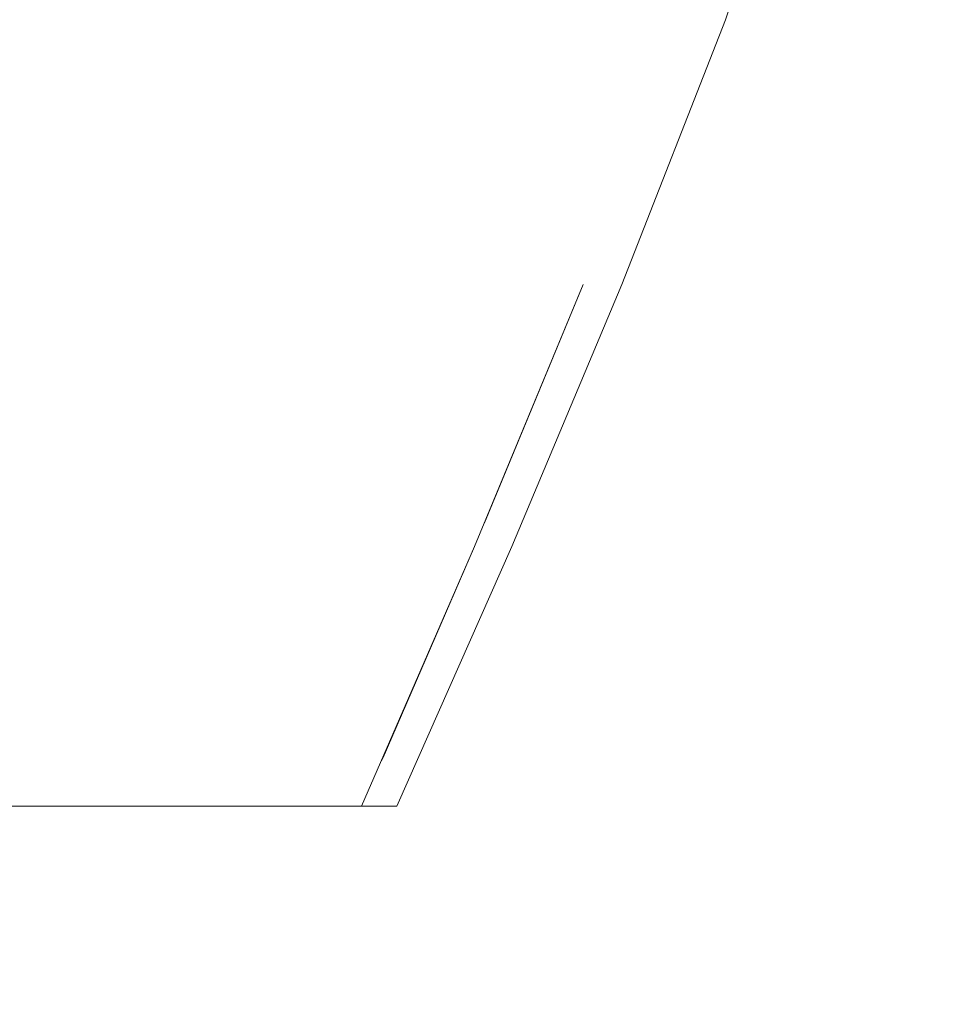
# Model space of a CAD drawing. Header units: millimetres. Extents: x 58537 to 97688, y -8921 to 14216.
# Tile 88 of 189: x 68955 to 69015, y 727 to 792. Entities that reach past the tile are written whole.
import ezdxf

# ---------------------------------------------------------------- set-up
doc = ezdxf.new("R2010")
doc.units = ezdxf.units.MM
doc.header["$MEASUREMENT"] = 0
doc.linetypes.add('Wipeout_Contour', pattern=[1000, 0, -1000])
doc.layers.add('Nowe_A-Armatura', color=7, linetype='Continuous')
doc.layers.add('Nowe_A-Wymiary-Zewnętrzne', color=7, linetype='Continuous')
doc.layers.add('Nowe_A-Armatura_Nr_pióra__1', color=7, linetype='Continuous', lineweight=13)
doc.layers.add('Nowe_A-Wymiary-Zewnętrzne_Nr_pióra__46', color=5, linetype='Continuous', lineweight=15)
doc.layers.add('Nowe_A-Wymiary-Zewnętrzne_Nr_pióra__45', color=7, linetype='Continuous', lineweight=15, true_color=0x40a5ff)
doc.layers.add('Nowe_A-Wymiary-Zewnętrzne_Nr_pióra__85', color=7, linetype='Continuous', lineweight=13, true_color=0x80c2ff)
doc.styles.add('STYL_AUTOMATYCZNY_2', font='arial.ttf')
doc.dimstyles.new('STYL_AUTOMATYCZNY__1', dxfattribs={"dimtxt": 125, "dimasz": 47.5, "dimexe": 0.18, "dimexo": 20, "dimgap": 0, "dimtad": 1, "dimdec": 1, "dimlfac": 0.1, "dimzin": 0, "dimdsep": 46, "dimtxsty": 'STYL_AUTOMATYCZNY_2', "dimblk": 'ARROWHEAD_11', "dimblk1": 'ARROWHEAD_11', "dimblk2": 'ARROWHEAD_11', "dimcen": 0.09, "dimclrd": 256, "dimclre": 256, "dimclrt": 5, "dimadec": 1, "dimazin": 0, "dimtfac": 1, "dimtdec": 4, "dimtmove": 0, "dimatfit": 3, "dimfxl": 0, "dimtolj": 1, "dimtzin": 0, "dimarcsym": 0})

# ---------------------------------------------------------------- blocks, each defined once
blk = doc.blocks.new('ElemPrzekroju_384')
at = {"color": 254, "linetype": 'Wipeout_Contour', "lineweight": 0, "ltscale": 1447302.154633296}
blk.add_wipeout([(68694.251, 690), (68700.168, 689), (68842.287, 689), (68834.763, 644.378), (68827.391, 599.666), (68818.013, 555.323), (68806.934, 511.367), (68802.678, 495.699), (69094.589, 0), (69094.589, 810), (69007.543, 810), (69007.329, 809.27), (69001.28, 791.63), (68994.489, 774.25), (68987.269, 757.06), (68979.719, 740), (68954.72, 740), (68952.32, 727), (68948.76, 714.26), (68944.09, 701.9), (68938.32, 690)], dxfattribs=at).dxf.layer = 'Nowe_A-Armatura'
blk = doc.blocks.new('ElemPrzekroju_385')
at = {"color": 254, "linetype": 'Wipeout_Contour', "lineweight": 0, "ltscale": 206874.338428}
blk.add_wipeout([(68959.41, 756.97), (68947.35, 740), (68955.68, 740)], dxfattribs=at).dxf.layer = 'Nowe_A-Armatura'
at = {"color": 254, "linetype": 'Wipeout_Contour', "lineweight": 0, "ltscale": 275937.429437}
blk.add_wipeout([(68978.503, 742.539), (68977.4, 740), (68978.58, 740), (68986.13, 757.06)], dxfattribs=at).dxf.layer = 'Nowe_A-Armatura'
at = {"color": 254, "linetype": 'Wipeout_Contour', "lineweight": 0, "ltscale": 206869.911663}
blk.add_wipeout([(68947.35, 740), (68959.41, 756.97), (68950.64, 756.97)], dxfattribs=at).dxf.layer = 'Nowe_A-Armatura'
at = {"color": 254, "linetype": 'Wipeout_Contour', "lineweight": 0, "ltscale": 275950.070192}
blk.add_wipeout([(68984.81, 757.05), (68978.503, 742.539), (68986.13, 757.06), (68984.814, 757.06)], dxfattribs=at).dxf.layer = 'Nowe_A-Armatura'
at = {"color": 254, "linetype": 'Wipeout_Contour', "lineweight": 0, "ltscale": 206885.731918}
blk.add_wipeout([(68950.64, 756.97), (68959.41, 756.97), (68963.23, 774.24)], dxfattribs=at).dxf.layer = 'Nowe_A-Armatura'
at = {"color": 254, "linetype": 'Wipeout_Contour', "lineweight": 0, "ltscale": 275967.160716}
blk.add_wipeout([(68985.257, 758.129), (68984.814, 757.06), (68986.13, 757.06), (68993.36, 774.25)], dxfattribs=at).dxf.layer = 'Nowe_A-Armatura'
at = {"color": 254, "linetype": 'Wipeout_Contour', "lineweight": 0, "ltscale": 206880.835092}
blk.add_wipeout([(68950.64, 756.97), (68963.23, 774.24), (68953.87, 774.24)], dxfattribs=at).dxf.layer = 'Nowe_A-Armatura'
at = {"color": 254, "linetype": 'Wipeout_Contour', "lineweight": 0, "ltscale": 275973.846432}
blk.add_wipeout([(68986.184, 760.365), (68985.257, 758.129), (68993.36, 774.25), (68991.94, 774.25)], dxfattribs=at).dxf.layer = 'Nowe_A-Armatura'
at = {"color": 254, "linetype": 'Wipeout_Contour', "lineweight": 0, "ltscale": 206867.125818}
blk.add_wipeout([(68943.42, 774.24), (68953.87, 774.24), (68956.88, 791.78)], dxfattribs=at).dxf.layer = 'Nowe_A-Armatura'
at = {"color": 254, "linetype": 'Wipeout_Contour', "lineweight": 0, "ltscale": 206980.984932}
blk.add_wipeout([(68991.88, 774.25), (68984.81, 757.05), (68991.94, 774.25)], dxfattribs=at).dxf.layer = 'Nowe_A-Armatura'
at = {"color": 254, "linetype": 'Wipeout_Contour', "lineweight": 0, "ltscale": 206896.545148}
blk.add_wipeout([(68966.609, 756.99), (68955.68, 740), (68962.27, 740)], dxfattribs=at).dxf.layer = 'Nowe_A-Armatura'
at = {"color": 254, "linetype": 'Wipeout_Contour', "lineweight": 0, "ltscale": 206859.792333}
blk.add_wipeout([(68956.88, 791.78), (68945.72, 791.78), (68943.42, 774.24)], dxfattribs=at).dxf.layer = 'Nowe_A-Armatura'
at = {"color": 254, "linetype": 'Wipeout_Contour', "lineweight": 0, "ltscale": 206894.14199}
blk.add_wipeout([(68955.68, 740), (68966.609, 756.99), (68959.41, 756.97)], dxfattribs=at).dxf.layer = 'Nowe_A-Armatura'
at = {"color": 254, "linetype": 'Wipeout_Contour', "lineweight": 0, "ltscale": 206957.474082}
blk.add_wipeout([(68978.58, 740), (68979.43, 740), (68986.98, 757.06)], dxfattribs=at).dxf.layer = 'Nowe_A-Armatura'
at = {"layer": 'Nowe_A-Armatura_Nr_pióra__1', "color": 7, "linetype": 'Continuous', "lineweight": 13}
for p, q in [((68955.68, 740), (68947.35, 740)), ((68956.647, 740), (68955.68, 740)), ((68956.647, 740), (68957.39, 740)), ((68957.39, 740), (68958.475, 740))]:
    blk.add_line(p, q, dxfattribs=at)
at = {"color": 254, "linetype": 'Wipeout_Contour', "lineweight": 0, "ltscale": 206897.022373}
blk.add_wipeout([(68966.91, 791.77), (68953.87, 774.24), (68963.229, 774.24)], dxfattribs=at).dxf.layer = 'Nowe_A-Armatura'
at = {"color": 254, "linetype": 'Wipeout_Contour', "lineweight": 0, "ltscale": 206963.572072}
blk.add_wipeout([(68986.13, 757.06), (68978.58, 740), (68986.98, 757.06)], dxfattribs=at).dxf.layer = 'Nowe_A-Armatura'
at = {"color": 254, "linetype": 'Wipeout_Contour', "lineweight": 0, "ltscale": 206891.370217}
blk.add_wipeout([(68953.87, 774.24), (68966.91, 791.77), (68956.88, 791.78)], dxfattribs=at).dxf.layer = 'Nowe_A-Armatura'
at = {"color": 254, "linetype": 'Wipeout_Contour', "lineweight": 0, "ltscale": 206980.359591}
blk.add_wipeout([(68994.21, 774.25), (68986.13, 757.06), (68986.98, 757.06)], dxfattribs=at).dxf.layer = 'Nowe_A-Armatura'
at = {"color": 254, "linetype": 'Wipeout_Contour', "lineweight": 0, "ltscale": 206909.714489}
blk.add_wipeout([(68971.16, 774.24), (68959.41, 756.97), (68966.609, 756.99)], dxfattribs=at).dxf.layer = 'Nowe_A-Armatura'
at = {"color": 254, "linetype": 'Wipeout_Contour', "lineweight": 0, "ltscale": 206986.151503}
blk.add_wipeout([(68986.13, 757.06), (68994.21, 774.25), (68993.36, 774.25)], dxfattribs=at).dxf.layer = 'Nowe_A-Armatura'
at = {"color": 254, "linetype": 'Wipeout_Contour', "lineweight": 0, "ltscale": 206998.989098}
blk.add_wipeout([(68991.94, 774.25), (68993.36, 774.25), (69000.14, 791.63)], dxfattribs=at).dxf.layer = 'Nowe_A-Armatura'
at = {"color": 254, "linetype": 'Wipeout_Contour', "lineweight": 0, "ltscale": 206906.824914}
blk.add_wipeout([(68963.23, 774.24), (68959.41, 756.97), (68971.16, 774.24)], dxfattribs=at).dxf.layer = 'Nowe_A-Armatura'
at = {"color": 254, "linetype": 'Wipeout_Contour', "lineweight": 0, "ltscale": 206958.968196}
blk.add_wipeout([(68979.43, 740), (68979.72, 740), (68987.27, 757.06)], dxfattribs=at).dxf.layer = 'Nowe_A-Armatura'
at = {"color": 254, "linetype": 'Wipeout_Contour', "lineweight": 0, "ltscale": 206923.098236}
blk.add_wipeout([(68963.23, 774.24), (68971.16, 774.24), (68975.62, 791.75)], dxfattribs=at).dxf.layer = 'Nowe_A-Armatura'
at = {"color": 254, "linetype": 'Wipeout_Contour', "lineweight": 0, "ltscale": 207003.912472}
blk.add_wipeout([(69000.14, 791.63), (68998.73, 791.63), (68991.94, 774.25)], dxfattribs=at).dxf.layer = 'Nowe_A-Armatura'
at = {"color": 254, "linetype": 'Wipeout_Contour', "lineweight": 0, "ltscale": 206914.00369}
blk.add_wipeout([(68962.27, 740), (68967.33, 740), (68972.32, 757)], dxfattribs=at).dxf.layer = 'Nowe_A-Armatura'
at = {"color": 254, "linetype": 'Wipeout_Contour', "lineweight": 0, "ltscale": 206965.497758}
blk.add_wipeout([(68986.98, 757.06), (68979.43, 740), (68987.27, 757.06)], dxfattribs=at).dxf.layer = 'Nowe_A-Armatura'
at = {"color": 254, "linetype": 'Wipeout_Contour', "lineweight": 0, "ltscale": 206919.401851}
blk.add_wipeout([(68975.62, 791.75), (68966.91, 791.77), (68963.23, 774.24)], dxfattribs=at).dxf.layer = 'Nowe_A-Armatura'
at = {"color": 254, "linetype": 'Wipeout_Contour', "lineweight": 0, "ltscale": 206996.263686}
blk.add_wipeout([(68998.73, 791.63), (68991.88, 774.25), (68991.94, 774.25)], dxfattribs=at).dxf.layer = 'Nowe_A-Armatura'
at = {"color": 254, "linetype": 'Wipeout_Contour', "lineweight": 0, "ltscale": 206913.550569}
blk.add_wipeout([(68966.609, 756.99), (68962.27, 740), (68972.32, 757)], dxfattribs=at).dxf.layer = 'Nowe_A-Armatura'
at = {"layer": 'Nowe_A-Armatura_Nr_pióra__1', "color": 7, "linetype": 'Continuous', "lineweight": 13}
blk.add_line((68962.27, 740), (68957.39, 740), dxfattribs=at)
at = {"color": 254, "linetype": 'Wipeout_Contour', "lineweight": 0, "ltscale": 207002.074219}
blk.add_wipeout([(68991.88, 774.25), (68998.73, 791.63), (68998.5, 791.63)], dxfattribs=at).dxf.layer = 'Nowe_A-Armatura'
at = {"color": 254, "linetype": 'Wipeout_Contour', "lineweight": 0, "ltscale": 206929.135874}
blk.add_wipeout([(68966.609, 756.99), (68972.32, 757), (68977.58, 774.24)], dxfattribs=at).dxf.layer = 'Nowe_A-Armatura'
at = {"color": 254, "linetype": 'Wipeout_Contour', "lineweight": 0, "ltscale": 207002.170664}
blk.add_wipeout([(69000.99, 791.63), (68993.36, 774.25), (68994.21, 774.25)], dxfattribs=at).dxf.layer = 'Nowe_A-Armatura'
at = {"color": 254, "linetype": 'Wipeout_Contour', "lineweight": 0, "ltscale": 206928.284136}
blk.add_wipeout([(68971.16, 774.24), (68966.609, 756.99), (68977.58, 774.24)], dxfattribs=at).dxf.layer = 'Nowe_A-Armatura'
at = {"color": 254, "linetype": 'Wipeout_Contour', "lineweight": 0, "ltscale": 206944.673212}
blk.add_wipeout([(68982.76, 791.73), (68971.16, 774.24), (68977.58, 774.24)], dxfattribs=at).dxf.layer = 'Nowe_A-Armatura'
at = {"color": 254, "linetype": 'Wipeout_Contour', "lineweight": 0, "ltscale": 207007.531689}
blk.add_wipeout([(68993.36, 774.25), (69000.99, 791.63), (69000.14, 791.63)], dxfattribs=at).dxf.layer = 'Nowe_A-Armatura'
at = {"color": 254, "linetype": 'Wipeout_Contour', "lineweight": 0, "ltscale": 206927.768751}
blk.add_wipeout([(68976.93, 757.01), (68967.33, 740), (68971.34, 740)], dxfattribs=at).dxf.layer = 'Nowe_A-Armatura'
at = {"color": 254, "linetype": 'Wipeout_Contour', "lineweight": 0, "ltscale": 207019.201137}
blk.add_wipeout([(68998.73, 791.63), (69000.14, 791.63), (69006.2, 809.27)], dxfattribs=at).dxf.layer = 'Nowe_A-Armatura'
at = {"color": 254, "linetype": 'Wipeout_Contour', "lineweight": 0, "ltscale": 206943.092384}
blk.add_wipeout([(68982.76, 791.73), (68975.62, 791.75), (68971.16, 774.24)], dxfattribs=at).dxf.layer = 'Nowe_A-Armatura'
at = {"color": 254, "linetype": 'Wipeout_Contour', "lineweight": 0, "ltscale": 206981.846083}
blk.add_wipeout([(68994.49, 774.25), (68986.98, 757.06), (68987.27, 757.06)], dxfattribs=at).dxf.layer = 'Nowe_A-Armatura'
at = {"color": 254, "linetype": 'Wipeout_Contour', "lineweight": 0, "ltscale": 206928.841938}
blk.add_wipeout([(68967.33, 740), (68976.93, 757.01), (68972.32, 757)], dxfattribs=at).dxf.layer = 'Nowe_A-Armatura'
at = {"layer": 'Nowe_A-Armatura_Nr_pióra__1', "color": 7, "linetype": 'Continuous', "lineweight": 13}
blk.add_line((68967.33, 740), (68962.27, 740), dxfattribs=at)
at = {"color": 254, "linetype": 'Wipeout_Contour', "lineweight": 0, "ltscale": 207023.43593}
blk.add_wipeout([(69006.2, 809.27), (69004.78, 809.27), (68998.73, 791.63)], dxfattribs=at).dxf.layer = 'Nowe_A-Armatura'
at = {"color": 254, "linetype": 'Wipeout_Contour', "lineweight": 0, "ltscale": 206944.62036}
blk.add_wipeout([(68982.67, 774.25), (68972.32, 757), (68976.93, 757.01)], dxfattribs=at).dxf.layer = 'Nowe_A-Armatura'
at = {"color": 254, "linetype": 'Wipeout_Contour', "lineweight": 0, "ltscale": 206988.063471}
blk.add_wipeout([(68994.21, 774.25), (68986.98, 757.06), (68994.49, 774.25)], dxfattribs=at).dxf.layer = 'Nowe_A-Armatura'
at = {"color": 254, "linetype": 'Wipeout_Contour', "lineweight": 0, "ltscale": 207016.293463}
blk.add_wipeout([(69004.78, 809.27), (68998.5, 791.63), (68998.73, 791.63)], dxfattribs=at).dxf.layer = 'Nowe_A-Armatura'
at = {"color": 254, "linetype": 'Wipeout_Contour', "lineweight": 0, "ltscale": 206945.409843}
blk.add_wipeout([(68982.67, 774.25), (68977.58, 774.24), (68972.32, 757)], dxfattribs=at).dxf.layer = 'Nowe_A-Armatura'
at = {"color": 254, "linetype": 'Wipeout_Contour', "lineweight": 0, "ltscale": 207021.285012}
blk.add_wipeout([(69004.41, 809.28), (68998.5, 791.63), (69004.78, 809.27)], dxfattribs=at).dxf.layer = 'Nowe_A-Armatura'
at = {"color": 254, "linetype": 'Wipeout_Contour', "lineweight": 0, "ltscale": 206961.769311}
blk.add_wipeout([(68977.58, 774.24), (68982.67, 774.25), (68988.27, 791.71)], dxfattribs=at).dxf.layer = 'Nowe_A-Armatura'
at = {"color": 254, "linetype": 'Wipeout_Contour', "lineweight": 0, "ltscale": 206938.351033}
blk.add_wipeout([(68980.45, 757.02), (68971.34, 740), (68974.3, 740)], dxfattribs=at).dxf.layer = 'Nowe_A-Armatura'
at = {"color": 254, "linetype": 'Wipeout_Contour', "lineweight": 0, "ltscale": 207022.37667}
blk.add_wipeout([(69007.05, 809.27), (69000.14, 791.63), (69000.99, 791.63)], dxfattribs=at).dxf.layer = 'Nowe_A-Armatura'
at = {"color": 254, "linetype": 'Wipeout_Contour', "lineweight": 0, "ltscale": 206962.060611}
blk.add_wipeout([(68977.58, 774.24), (68988.27, 791.71), (68982.76, 791.73)], dxfattribs=at).dxf.layer = 'Nowe_A-Armatura'
at = {"color": 254, "linetype": 'Wipeout_Contour', "lineweight": 0, "ltscale": 206940.887623}
blk.add_wipeout([(68971.34, 740), (68980.45, 757.02), (68976.93, 757.01)], dxfattribs=at).dxf.layer = 'Nowe_A-Armatura'
at = {"layer": 'Nowe_A-Armatura_Nr_pióra__1', "color": 7, "linetype": 'Continuous', "lineweight": 13}
blk.add_line((68971.34, 740), (68967.33, 740), dxfattribs=at)
at = {"color": 254, "linetype": 'Wipeout_Contour', "lineweight": 0, "ltscale": 207027.048602}
blk.add_wipeout([(69006.2, 809.27), (69000.14, 791.63), (69007.05, 809.27)], dxfattribs=at).dxf.layer = 'Nowe_A-Armatura'
at = {"color": 254, "linetype": 'Wipeout_Contour', "lineweight": 0, "ltscale": 206956.740483}
blk.add_wipeout([(68986.58, 774.25), (68976.93, 757.01), (68980.45, 757.02)], dxfattribs=at).dxf.layer = 'Nowe_A-Armatura'
at = {"color": 254, "linetype": 'Wipeout_Contour', "lineweight": 0, "ltscale": 207003.662368}
blk.add_wipeout([(69001.28, 791.63), (68994.21, 774.25), (68994.49, 774.25)], dxfattribs=at).dxf.layer = 'Nowe_A-Armatura'
at = {"color": 254, "linetype": 'Wipeout_Contour', "lineweight": 0, "ltscale": 206958.932627}
blk.add_wipeout([(68986.58, 774.25), (68982.67, 774.25), (68976.93, 757.01)], dxfattribs=at).dxf.layer = 'Nowe_A-Armatura'
at = {"color": 254, "linetype": 'Wipeout_Contour', "lineweight": 0, "ltscale": 206975.045392}
blk.add_wipeout([(68982.67, 774.25), (68986.58, 774.25), (68992.47, 791.68)], dxfattribs=at).dxf.layer = 'Nowe_A-Armatura'
at = {"color": 254, "linetype": 'Wipeout_Contour', "lineweight": 0, "ltscale": 207009.451181}
blk.add_wipeout([(69000.99, 791.63), (68994.21, 774.25), (69001.28, 791.63)], dxfattribs=at).dxf.layer = 'Nowe_A-Armatura'
at = {"color": 254, "linetype": 'Wipeout_Contour', "lineweight": 0, "ltscale": 206945.59163}
blk.add_wipeout([(68974.3, 740), (68976.12, 740), (68982.8, 757.04)], dxfattribs=at).dxf.layer = 'Nowe_A-Armatura'
at = {"color": 254, "linetype": 'Wipeout_Contour', "lineweight": 0, "ltscale": 207023.87384}
blk.add_wipeout([(69007.33, 809.27), (69000.99, 791.63), (69001.28, 791.63)], dxfattribs=at).dxf.layer = 'Nowe_A-Armatura'
at = {"color": 254, "linetype": 'Wipeout_Contour', "lineweight": 0, "ltscale": 206976.772325}
blk.add_wipeout([(68992.47, 791.68), (68988.27, 791.71), (68982.67, 774.25)], dxfattribs=at).dxf.layer = 'Nowe_A-Armatura'
at = {"color": 254, "linetype": 'Wipeout_Contour', "lineweight": 0, "ltscale": 206949.607511}
blk.add_wipeout([(68980.45, 757.02), (68974.3, 740), (68982.8, 757.04)], dxfattribs=at).dxf.layer = 'Nowe_A-Armatura'
at = {"layer": 'Nowe_A-Armatura_Nr_pióra__1', "color": 7, "linetype": 'Continuous', "lineweight": 13}
blk.add_line((68974.3, 740), (68971.34, 740), dxfattribs=at)
at = {"color": 254, "linetype": 'Wipeout_Contour', "lineweight": 0, "ltscale": 207028.949628}
blk.add_wipeout([(69007.05, 809.27), (69000.99, 791.63), (69007.33, 809.27)], dxfattribs=at).dxf.layer = 'Nowe_A-Armatura'
at = {"color": 254, "linetype": 'Wipeout_Contour', "lineweight": 0, "ltscale": 206965.460413}
blk.add_wipeout([(68989.33, 774.25), (68980.45, 757.02), (68982.8, 757.04)], dxfattribs=at).dxf.layer = 'Nowe_A-Armatura'
at = {"color": 254, "linetype": 'Wipeout_Contour', "lineweight": 0, "ltscale": 206969.016614}
blk.add_wipeout([(68989.33, 774.25), (68986.58, 774.25), (68980.45, 757.02)], dxfattribs=at).dxf.layer = 'Nowe_A-Armatura'
at = {"color": 254, "linetype": 'Wipeout_Contour', "lineweight": 0, "ltscale": 206984.866595}
blk.add_wipeout([(68986.58, 774.25), (68989.33, 774.25), (68995.54, 791.66)], dxfattribs=at).dxf.layer = 'Nowe_A-Armatura'
at = {"color": 254, "linetype": 'Wipeout_Contour', "lineweight": 0, "ltscale": 206949.828984}
blk.add_wipeout([(68984.18, 757.05), (68976.12, 740), (68977.06, 740)], dxfattribs=at).dxf.layer = 'Nowe_A-Armatura'
at = {"color": 254, "linetype": 'Wipeout_Contour', "lineweight": 0, "ltscale": 206987.865101}
blk.add_wipeout([(68995.54, 791.66), (68992.47, 791.68), (68986.58, 774.25)], dxfattribs=at).dxf.layer = 'Nowe_A-Armatura'
at = {"color": 254, "linetype": 'Wipeout_Contour', "lineweight": 0, "ltscale": 206955.052269}
blk.add_wipeout([(68976.12, 740), (68984.18, 757.05), (68982.8, 757.04)], dxfattribs=at).dxf.layer = 'Nowe_A-Armatura'
at = {"layer": 'Nowe_A-Armatura_Nr_pióra__1', "color": 7, "linetype": 'Continuous', "lineweight": 13}
blk.add_line((68976.12, 740), (68974.3, 740), dxfattribs=at)
at = {"color": 254, "linetype": 'Wipeout_Contour', "lineweight": 0, "ltscale": 206971.007765}
blk.add_wipeout([(68991.05, 774.25), (68982.8, 757.04), (68984.18, 757.05)], dxfattribs=at).dxf.layer = 'Nowe_A-Armatura'
at = {"color": 254, "linetype": 'Wipeout_Contour', "lineweight": 0, "ltscale": 206975.735217}
blk.add_wipeout([(68982.8, 757.04), (68991.05, 774.25), (68989.33, 774.25)], dxfattribs=at).dxf.layer = 'Nowe_A-Armatura'
at = {"color": 254, "linetype": 'Wipeout_Contour', "lineweight": 0, "ltscale": 206991.412856}
blk.add_wipeout([(68997.52, 791.64), (68989.33, 774.25), (68991.05, 774.25)], dxfattribs=at).dxf.layer = 'Nowe_A-Armatura'
at = {"color": 254, "linetype": 'Wipeout_Contour', "lineweight": 0, "ltscale": 206951.811623}
blk.add_wipeout([(68984.81, 757.05), (68977.06, 740), (68977.4, 740)], dxfattribs=at).dxf.layer = 'Nowe_A-Armatura'
at = {"color": 254, "linetype": 'Wipeout_Contour', "lineweight": 0, "ltscale": 206995.563268}
blk.add_wipeout([(68989.33, 774.25), (68997.52, 791.64), (68995.54, 791.66)], dxfattribs=at).dxf.layer = 'Nowe_A-Armatura'
at = {"color": 254, "linetype": 'Wipeout_Contour', "lineweight": 0, "ltscale": 206957.912289}
blk.add_wipeout([(68977.06, 740), (68984.81, 757.05), (68984.18, 757.05)], dxfattribs=at).dxf.layer = 'Nowe_A-Armatura'
at = {"layer": 'Nowe_A-Armatura_Nr_pióra__1', "color": 7, "linetype": 'Continuous', "lineweight": 13}
for p, q in [((68977.06, 740), (68976.12, 740)), ((68977.4, 740), (68977.06, 740)), ((68978.58, 740), (68977.4, 740)), ((68979.43, 740), (68978.58, 740)), ((68979.72, 740), (68979.43, 740))]:
    blk.add_line(p, q, dxfattribs=at)
at = {"color": 254, "linetype": 'Wipeout_Contour', "lineweight": 0, "ltscale": 207010.426147}
blk.add_wipeout([(69003.3, 809.3), (68995.54, 791.66), (68997.52, 791.64)], dxfattribs=at).dxf.layer = 'Nowe_A-Armatura'
at = {"color": 254, "linetype": 'Wipeout_Contour', "lineweight": 0, "ltscale": 206973.933144}
blk.add_wipeout([(68991.88, 774.25), (68984.18, 757.05), (68984.81, 757.05)], dxfattribs=at).dxf.layer = 'Nowe_A-Armatura'
at = {"color": 254, "linetype": 'Wipeout_Contour', "lineweight": 0, "ltscale": 206979.564397}
blk.add_wipeout([(68991.88, 774.25), (68991.05, 774.25), (68984.18, 757.05)], dxfattribs=at).dxf.layer = 'Nowe_A-Armatura'
at = {"layer": 'Nowe_A-Armatura_Nr_pióra__1', "color": 7, "linetype": 'Continuous', "lineweight": 13}
for p, q in [((68977.4, 740), (68984.81, 757.05)), ((68987.27, 757.06), (68979.72, 740))]:
    blk.add_line(p, q, dxfattribs=at)
at = {"color": 254, "linetype": 'Wipeout_Contour', "lineweight": 0, "ltscale": 206995.041113}
blk.add_wipeout([(68991.05, 774.25), (68991.88, 774.25), (68998.5, 791.63)], dxfattribs=at).dxf.layer = 'Nowe_A-Armatura'
at = {"color": 254, "linetype": 'Wipeout_Contour', "lineweight": 0, "ltscale": 207000.132419}
blk.add_wipeout([(68998.5, 791.63), (68997.52, 791.64), (68991.05, 774.25)], dxfattribs=at).dxf.layer = 'Nowe_A-Armatura'
at = {"layer": 'Nowe_A-Armatura_Nr_pióra__1', "color": 7, "linetype": 'Continuous', "lineweight": 13}
for p, q in [((68984.81, 757.05), (68991.94, 774.25)), ((68994.49, 774.25), (68987.27, 757.06))]:
    blk.add_line(p, q, dxfattribs=at)
at = {"color": 254, "linetype": 'Wipeout_Contour', "lineweight": 0, "ltscale": 207014.608202}
blk.add_wipeout([(68997.52, 791.64), (68998.5, 791.63), (69004.41, 809.28)], dxfattribs=at).dxf.layer = 'Nowe_A-Armatura'
at = {"color": 254, "linetype": 'Wipeout_Contour', "lineweight": 0, "ltscale": 207018.927817}
blk.add_wipeout([(69004.41, 809.28), (69003.3, 809.3), (68997.52, 791.64)], dxfattribs=at).dxf.layer = 'Nowe_A-Armatura'
at = {"layer": 'Nowe_A-Armatura_Nr_pióra__1', "color": 7, "linetype": 'Continuous', "lineweight": 13}
for p, q in [((69007.33, 809.27), (69001.28, 791.63)), ((69001.28, 791.63), (68994.49, 774.25))]:
    blk.add_line(p, q, dxfattribs=at)
blk = doc.blocks.new('*D1013')
at = {"layer": 'Nowe_A-Wymiary-Zewnętrzne_Nr_pióra__45', "linetype": 'Continuous', "lineweight": 15, "true_color": 0x40a5ff}
for points in [[(93173.538, 2200), (93174.489, 2195.216), (93177.199, 2191.161), (93181.254, 2188.452), (93186.038, 2187.5), (93190.822, 2188.452), (93194.877, 2191.161), (93197.586, 2195.216), (93198.538, 2200), (93197.586, 2204.784), (93194.877, 2208.839), (93190.822, 2211.548), (93186.038, 2212.5), (93181.254, 2211.548), (93177.199, 2208.839), (93174.489, 2204.784)], [(93173.538, 0), (93174.489, -4.784), (93177.199, -8.839), (93181.254, -11.548), (93186.038, -12.5), (93190.822, -11.548), (93194.877, -8.839), (93197.586, -4.784), (93198.538, 0), (93197.586, 4.784), (93194.877, 8.839), (93190.822, 11.548), (93186.038, 12.5), (93181.254, 11.548), (93177.199, 8.839), (93174.489, 4.784)]]:
    blk.add_hatch(color=161, dxfattribs=at).paths.add_polyline_path(points)
at = {"layer": 'Nowe_A-Wymiary-Zewnętrzne_Nr_pióra__45', "color": 161, "linetype": 'Continuous', "lineweight": 15, "true_color": 0x40a5ff}
for centre in [(93186.038, 2200), (93186.038, 0)]:
    blk.add_circle(centre, 12.5, dxfattribs=at)
at = {"layer": 'Nowe_A-Wymiary-Zewnętrzne_Nr_pióra__85', "color": 151, "linetype": 'Continuous', "lineweight": 13, "true_color": 0x80c2ff}
for p, q in [((93173.538, 2200), (93139.163, 2200)), ((93232.913, 2200), (93198.538, 2200)), ((93186.038, 12.5), (93186.038, 2187.5)), ((93173.538, 0), (93139.163, 0)), ((93232.913, 0), (93198.538, 0))]:
    blk.add_line(p, q, dxfattribs=at)
at = {"layer": 'Nowe_A-Wymiary-Zewnętrzne_Nr_pióra__46', "color": 5, "lineweight": 15, "char_height": 125, "attachment_point": 7, "rotation": 90, "style": 'STYL_AUTOMATYCZNY_2'}
for s, insert in [('\\A1;{\\pql;\\fArial|b0|i0|c238|p0;\\W1.000000;220,0}', (93161.038, 1052.33)), ('\\A1;{\\pql;\\fArial|b0|i0|c238|p0;\\W1.000000;14,0}', (93161.038, 12.5))]:
    blk.add_mtext(s, dxfattribs=dict(at, insert=insert))
blk = doc.blocks.new('ARROWHEAD_11')
at = {"color": 0, "linetype": 'Continuous', "lineweight": 0}
blk.add_line((0, 0), (-1, 0), dxfattribs=at)
at = {"color": 0, "linetype": 'Continuous', "lineweight": 0, "const_width": 0.25, "flags": 128}
blk.add_lwpolyline([(-0.125, 0, 1), (0.125, 0, 1)], format="xyb", close=True, dxfattribs=at)
blk = doc.blocks.new('*D1027')
at = {"layer": 'Nowe_A-Wymiary-Zewnętrzne_Nr_pióra__45', "linetype": 'Continuous', "lineweight": 15, "true_color": 0x40a5ff}
for points in [[(93506.731, 12845.374), (93507.682, 12840.591), (93510.392, 12836.535), (93514.447, 12833.826), (93519.231, 12832.874), (93524.014, 12833.826), (93528.07, 12836.535), (93530.779, 12840.591), (93531.731, 12845.374), (93530.779, 12850.158), (93528.07, 12854.213), (93524.014, 12856.923), (93519.231, 12857.874), (93514.447, 12856.923), (93510.392, 12854.213), (93507.682, 12850.158)], [(93506.731, -450), (93507.682, -454.784), (93510.392, -458.839), (93514.447, -461.548), (93519.231, -462.5), (93524.014, -461.548), (93528.07, -458.839), (93530.779, -454.784), (93531.731, -450), (93530.779, -445.216), (93528.07, -441.161), (93524.014, -438.452), (93519.231, -437.5), (93514.447, -438.452), (93510.392, -441.161), (93507.682, -445.216)]]:
    blk.add_hatch(color=161, dxfattribs=at).paths.add_polyline_path(points)
at = {"layer": 'Nowe_A-Wymiary-Zewnętrzne_Nr_pióra__45', "color": 161, "linetype": 'Continuous', "lineweight": 15, "true_color": 0x40a5ff}
for centre in [(93519.231, 12845.374), (93519.231, -450)]:
    blk.add_circle(centre, 12.5, dxfattribs=at)
at = {"layer": 'Nowe_A-Wymiary-Zewnętrzne_Nr_pióra__85', "color": 151, "linetype": 'Continuous', "lineweight": 13, "true_color": 0x80c2ff}
for p, q in [((93519.231, 12857.874), (93519.231, 12870.374)), ((93506.731, 12845.374), (93472.356, 12845.374)), ((93566.106, 12845.374), (93531.731, 12845.374)), ((93519.231, -437.5), (93519.231, 12832.874)), ((93506.731, -450), (93472.356, -450)), ((93566.106, -450), (93531.731, -450)), ((93519.231, -475), (93519.231, -462.5))]:
    blk.add_line(p, q, dxfattribs=at)
at = {"layer": 'Nowe_A-Wymiary-Zewnętrzne_Nr_pióra__46', "color": 5, "lineweight": 15, "insert": (93494.231, 5911.708), "char_height": 125, "attachment_point": 7, "rotation": 90, "style": 'STYL_AUTOMATYCZNY_2'}
blk.add_mtext('\\A1;{\\pql;\\fArial|b0|i0|c238|p0;\\W1.000000;1\xa0329,5}', dxfattribs=at)
blk = doc.blocks.new('*D1032')
at = {"layer": 'Nowe_A-Wymiary-Zewnętrzne_Nr_pióra__45', "linetype": 'Continuous', "lineweight": 15, "true_color": 0x40a5ff}
for points in [[(90228.509, 2200), (90229.46, 2195.216), (90232.17, 2191.161), (90236.225, 2188.452), (90241.009, 2187.5), (90245.792, 2188.452), (90249.848, 2191.161), (90252.557, 2195.216), (90253.509, 2200), (90252.557, 2204.784), (90249.848, 2208.839), (90245.792, 2211.548), (90241.009, 2212.5), (90236.225, 2211.548), (90232.17, 2208.839), (90229.46, 2204.784)], [(90228.509, 0), (90229.46, -4.784), (90232.17, -8.839), (90236.225, -11.548), (90241.009, -12.5), (90245.792, -11.548), (90249.848, -8.839), (90252.557, -4.784), (90253.509, 0), (90252.557, 4.784), (90249.848, 8.839), (90245.792, 11.548), (90241.009, 12.5), (90236.225, 11.548), (90232.17, 8.839), (90229.46, 4.784)]]:
    blk.add_hatch(color=161, dxfattribs=at).paths.add_polyline_path(points)
at = {"layer": 'Nowe_A-Wymiary-Zewnętrzne_Nr_pióra__45', "color": 161, "linetype": 'Continuous', "lineweight": 15, "true_color": 0x40a5ff}
for centre in [(90241.009, 2200), (90241.009, 0)]:
    blk.add_circle(centre, 12.5, dxfattribs=at)
at = {"layer": 'Nowe_A-Wymiary-Zewnętrzne_Nr_pióra__85', "color": 151, "linetype": 'Continuous', "lineweight": 13, "true_color": 0x80c2ff}
for p, q in [((90228.509, 2200), (90194.134, 2200)), ((90287.884, 2200), (90253.509, 2200)), ((90241.009, 12.5), (90241.009, 2187.5)), ((90228.509, 0), (90194.134, 0)), ((90287.884, 0), (90253.509, 0))]:
    blk.add_line(p, q, dxfattribs=at)
at = {"layer": 'Nowe_A-Wymiary-Zewnętrzne_Nr_pióra__46', "color": 5, "lineweight": 15, "char_height": 125, "attachment_point": 7, "rotation": 90, "style": 'STYL_AUTOMATYCZNY_2'}
for s, insert in [('\\A1;{\\pql;\\fArial|b0|i0|c238|p0;\\W1.000000;34,0}', (90216.009, 1853.85)), ('\\A1;{\\pql;\\fArial|b0|i0|c238|p0;\\W1.000000;220,0}', (90216.009, 718.68))]:
    blk.add_mtext(s, dxfattribs=dict(at, insert=insert))
blk = doc.blocks.new('*D1049')
at = {"layer": 'Nowe_A-Wymiary-Zewnętrzne_Nr_pióra__45', "linetype": 'Continuous', "lineweight": 15, "true_color": 0x40a5ff}
for points in [[(77300.152, 1370), (77301.104, 1365.216), (77303.813, 1361.161), (77307.869, 1358.452), (77312.652, 1357.5), (77317.436, 1358.452), (77321.491, 1361.161), (77324.201, 1365.216), (77325.152, 1370), (77324.201, 1374.784), (77321.491, 1378.839), (77317.436, 1381.548), (77312.652, 1382.5), (77307.869, 1381.548), (77303.813, 1378.839), (77301.104, 1374.784)], [(77300.152, 0), (77301.104, -4.784), (77303.813, -8.839), (77307.869, -11.548), (77312.652, -12.5), (77317.436, -11.548), (77321.491, -8.839), (77324.201, -4.784), (77325.152, 0), (77324.201, 4.784), (77321.491, 8.839), (77317.436, 11.548), (77312.652, 12.5), (77307.869, 11.548), (77303.813, 8.839), (77301.104, 4.784)]]:
    blk.add_hatch(color=161, dxfattribs=at).paths.add_polyline_path(points)
at = {"layer": 'Nowe_A-Wymiary-Zewnętrzne_Nr_pióra__45', "color": 161, "linetype": 'Continuous', "lineweight": 15, "true_color": 0x40a5ff}
for centre in [(77312.652, 1370), (77312.652, 0)]:
    blk.add_circle(centre, 12.5, dxfattribs=at)
at = {"layer": 'Nowe_A-Wymiary-Zewnętrzne_Nr_pióra__85', "color": 151, "linetype": 'Continuous', "lineweight": 13, "true_color": 0x80c2ff}
for p, q in [((77300.152, 1370), (77265.777, 1370)), ((77359.527, 1370), (77325.152, 1370)), ((77312.652, 12.5), (77312.652, 1357.5)), ((77300.152, 0), (77265.777, 0)), ((77359.527, 0), (77325.152, 0))]:
    blk.add_line(p, q, dxfattribs=at)
at = {"layer": 'Nowe_A-Wymiary-Zewnętrzne_Nr_pióra__46', "color": 5, "lineweight": 15, "char_height": 125, "attachment_point": 7, "rotation": 90, "style": 'STYL_AUTOMATYCZNY_2'}
for s, insert in [('\\A1;{\\pql;\\fArial|b0|i0|c238|p0;\\W1.000000;16,0}', (77287.652, 1023.85)), ('\\A1;{\\pql;\\fArial|b0|i0|c238|p0;\\W1.000000;137,0}', (77287.652, 303.68))]:
    blk.add_mtext(s, dxfattribs=dict(at, insert=insert))

msp = doc.modelspace()

# ---------------------------------------------------------------- block references
at = {"layer": 'Nowe_A-Armatura', "lineweight": 0}
msp.add_blockref('ElemPrzekroju_384', (0, 0), dxfattribs=at)

# ---------------------------------------------------------------- next in the draw order: block references
msp.add_blockref('ElemPrzekroju_385', (0, 0), dxfattribs=at)

# ---------------------------------------------------------------- next in the draw order: dimensions: what is measured, and where the dimension line sits
at = {"layer": 'Nowe_A-Wymiary-Zewnętrzne', "color": 151, "linetype": 'Continuous', "lineweight": 13, "true_color": 0x80c2ff}
for base, p1, p2, picture, middle in [((93519.231, 12845.374), (63041.84, -450), (64717.212, 12845.374), '*D1027', (93431.731, 6192.829)), ((93186.038, 2200), (58537.267, 0), (64770.072, 2200), '*D1013', (93098.538, 1261.717)), ((90241.009, 2200), (58537.267, 0), (65240.072, 2200), '*D1032', (90153.509, 928.067)), ((77312.652, 1370), (58537.267, 0), (77870.072, 1370), '*D1049', (77225.152, 513.067))]:
    dim = msp.add_linear_dim(base=base, p1=p1, p2=p2, angle=90, dimstyle='STYL_AUTOMATYCZNY__1', dxfattribs=at)
    dim.commit()
    dim.dimension.update_dxf_attribs({"geometry": picture, "text_midpoint": middle, "dimtype": 160, "text_rotation": 90})

doc.saveas('drawing.dxf')
